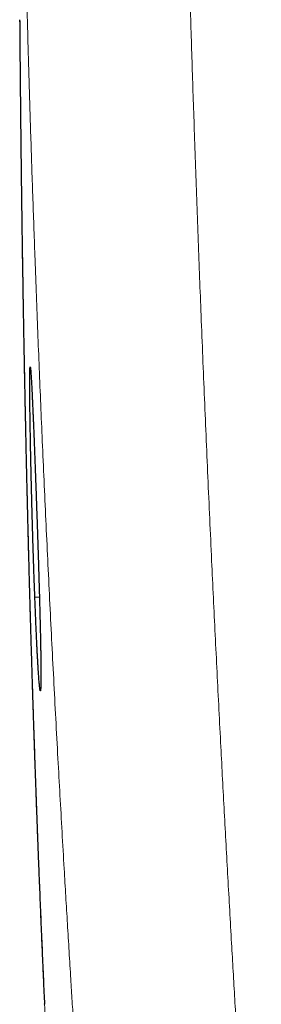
# Model space of a CAD drawing. Header units: millimetres. Extents: x 8 to 969, y 12 to 489.
# Tile 13 of 56: x 391 to 400, y 253 to 289. Entities that reach past the tile are written whole.
import ezdxf

# ---------------------------------------------------------------- set-up
doc = ezdxf.new("R2010")
doc.units = ezdxf.units.MM

msp = doc.modelspace()

# ---------------------------------------------------------------- linework, layer by layer
at = {"color": 252, "linetype": 'Continuous', "lineweight": 0}
msp.add_line((391.371, 267.611), (391.541, 267.611), dxfattribs=at)
for points, knots in [([(396.929, 296.246), (396.938, 295.942), (396.956, 295.332), (396.985, 294.417), (397.014, 293.498), (397.046, 292.475), (397.081, 291.344), (397.119, 290.105), (397.159, 288.86), (397.199, 287.611), (397.24, 286.357), (397.284, 285.065), (397.33, 283.734), (397.378, 282.365), (397.428, 280.993), (397.48, 279.618), (397.535, 278.188), (397.595, 276.702), (397.658, 275.161), (397.724, 273.616), (397.791, 272.069), (397.861, 270.518), (397.93, 269.025), (397.998, 267.59), (398.064, 266.215), (398.132, 264.836), (398.202, 263.455), (398.27, 262.131), (398.337, 260.863), (398.401, 259.652), (398.467, 258.439), (398.534, 257.223), (398.602, 256.005), (398.668, 254.847), (398.731, 253.749), (398.791, 252.711), (398.846, 251.758), (398.897, 250.89), (398.944, 250.107), (398.99, 249.324), (399.033, 248.589), (399.074, 247.903), (399.111, 247.266), (399.148, 246.628), (399.185, 245.99), (399.221, 245.349), (399.257, 244.705), (399.293, 244.058), (399.327, 243.41), (399.359, 242.806), (399.388, 242.245), (399.414, 241.727), (399.44, 241.21), (399.466, 240.693), (399.491, 240.173), (399.517, 239.649), (399.543, 239.122), (399.569, 238.597), (399.595, 238.073), (399.623, 237.549), (399.651, 237.027), (399.68, 236.506), (399.711, 235.987), (399.742, 235.469), (399.765, 235.126), (399.777, 234.955)], [0, 0, 0, 0, 0.015775, 0.031551, 0.047327, 0.063102, 0.084153, 0.105205, 0.126256, 0.147323, 0.168391, 0.189459, 0.212276, 0.235094, 0.257913, 0.280731, 0.303548, 0.328967, 0.354387, 0.379807, 0.405228, 0.430648, 0.456066, 0.478484, 0.500902, 0.52332, 0.545738, 0.568155, 0.587701, 0.607248, 0.626796, 0.646344, 0.665891, 0.685436, 0.701992, 0.718548, 0.735104, 0.747523, 0.759942, 0.772361, 0.784779, 0.794832, 0.804886, 0.814941, 0.824995, 0.835047, 0.845212, 0.855378, 0.865544, 0.875708, 0.883842, 0.891978, 0.900114, 0.90825, 0.916384, 0.924725, 0.933068, 0.941411, 0.949755, 0.958096, 0.966475, 0.974856, 0.983238, 0.99162, 1, 1, 1, 1]), ([(393.997, 233.252), (393.955, 233.915), (393.904, 234.743), (393.842, 235.738), (393.811, 236.237), (393.78, 236.739), (393.759, 237.074), (393.738, 237.41), (393.717, 237.748), (393.685, 238.256), (393.653, 238.765), (393.62, 239.281), (393.587, 239.801), (393.553, 240.327), (393.519, 240.854), (393.484, 241.383), (393.45, 241.914), (393.415, 242.447), (393.38, 242.98), (393.345, 243.514), (393.31, 244.049), (393.274, 244.585), (393.239, 245.12), (393.199, 245.723), (393.155, 246.394), (393.107, 247.133), (393.059, 247.87), (393.011, 248.606), (392.962, 249.372), (392.911, 250.168), (392.859, 250.993), (392.807, 251.816), (392.755, 252.638), (392.7, 253.528), (392.642, 254.484), (392.58, 255.506), (392.519, 256.527), (392.452, 257.661), (392.38, 258.91), (392.303, 260.272), (392.225, 261.672), (392.147, 263.111), (392.069, 264.588), (391.994, 266.063), (391.92, 267.535), (391.848, 269.004), (391.779, 270.471), (391.712, 271.935), (391.649, 273.361), (391.589, 274.747), (391.533, 276.096), (391.479, 277.442), (391.427, 278.785), (391.38, 280.051), (391.337, 281.24), (391.298, 282.354), (391.26, 283.465), (391.224, 284.574), (391.189, 285.679), (391.156, 286.782), (391.124, 287.881), (391.093, 288.978), (391.064, 290.07), (391.038, 291.086), (391.014, 292.025), (390.994, 292.89), (390.975, 293.754), (390.956, 294.618), (390.944, 295.195), (390.938, 295.484)], [0, 0, 0, 0, 0.03194, 0.039928, 0.047917, 0.055906, 0.063893, 0.063894, 0.071886, 0.079881, 0.087875, 0.095867, 0.104028, 0.11219, 0.120353, 0.128514, 0.136737, 0.14496, 0.153185, 0.161407, 0.169681, 0.177956, 0.186232, 0.194507, 0.20596, 0.217416, 0.228872, 0.240328, 0.251782, 0.264677, 0.277573, 0.290469, 0.303365, 0.31626, 0.332376, 0.348492, 0.364609, 0.380725, 0.402349, 0.423973, 0.445597, 0.469206, 0.492815, 0.516425, 0.540034, 0.563663, 0.587293, 0.610922, 0.634552, 0.656437, 0.678323, 0.70021, 0.722096, 0.743982, 0.762241, 0.780501, 0.798761, 0.817021, 0.83528, 0.853539, 0.871838, 0.890137, 0.908437, 0.926736, 0.941389, 0.956041, 0.970694, 0.985347, 1, 1, 1, 1]), ([(390.807, 289.014), (390.811, 288.555), (390.818, 287.638), (390.831, 286.263), (390.845, 284.889), (390.86, 283.606), (390.875, 282.416), (390.89, 281.318), (390.906, 280.22), (390.923, 279.123), (390.936, 278.39), (390.949, 277.657), (390.962, 276.925), (390.982, 275.832), (391.004, 274.74), (391.027, 273.65), (391.051, 272.585), (391.075, 271.546), (391.099, 270.533), (391.125, 269.522), (391.152, 268.512), (391.179, 267.503), (391.208, 266.497), (391.238, 265.492), (391.269, 264.489), (391.3, 263.488), (391.333, 262.489), (391.368, 261.493), (391.403, 260.499), (391.439, 259.508), (391.476, 258.52), (391.515, 257.526), (391.555, 256.528), (391.597, 255.526), (391.639, 254.527), (391.683, 253.531), (391.713, 252.871), (391.729, 252.541)], [0, 0, 0, 0, 0.037056, 0.074114, 0.111172, 0.148228, 0.177874, 0.207521, 0.237169, 0.266816, 0.296462, 0.296677, 0.326281, 0.355887, 0.385494, 0.4151, 0.444704, 0.472297, 0.499892, 0.527488, 0.555083, 0.582677, 0.610272, 0.637869, 0.665466, 0.693063, 0.720658, 0.748254, 0.775853, 0.803453, 0.831051, 0.858648, 0.886916, 0.915188, 0.94346, 0.971732, 1, 1, 1, 1]), ([(391.729, 252.541), (391.751, 252.09), (391.795, 251.189), (391.857, 249.987), (391.912, 248.937), (391.961, 248.039), (392.006, 247.22), (392.048, 246.478), (392.086, 245.814), (392.125, 245.154), (392.162, 244.541), (392.196, 243.975), (392.229, 243.455), (392.261, 242.939), (392.294, 242.428), (392.325, 241.956), (392.355, 241.522), (392.382, 241.124), (392.409, 240.731), (392.436, 240.342), (392.464, 239.957), (392.491, 239.577), (392.519, 239.203), (392.547, 238.835), (392.575, 238.474), (392.603, 238.12), (392.631, 237.774), (392.659, 237.428), (392.688, 237.084), (392.717, 236.744), (392.747, 236.413), (392.775, 236.098), (392.803, 235.798), (392.83, 235.514), (392.857, 235.239), (392.884, 234.972), (392.911, 234.714), (392.937, 234.466), (392.963, 234.227), (392.989, 233.998), (393.015, 233.779), (393.04, 233.57), (393.065, 233.371), (393.09, 233.175), (393.116, 232.983), (393.142, 232.796), (393.168, 232.618), (393.194, 232.444), (393.221, 232.273), (393.248, 232.107), (393.274, 231.95), (393.3, 231.801), (393.326, 231.661), (393.354, 231.52), (393.382, 231.379), (393.412, 231.241), (393.442, 231.114), (393.471, 230.996), (393.499, 230.888), (393.527, 230.79), (393.555, 230.702), (393.582, 230.623), (393.609, 230.554), (393.635, 230.494), (393.662, 230.442), (393.689, 230.401), (393.715, 230.371), (393.74, 230.354), (393.763, 230.35), (393.782, 230.357), (393.799, 230.371), (393.816, 230.393), (393.831, 230.423), (393.847, 230.463), (393.861, 230.512), (393.875, 230.571), (393.889, 230.639), (393.901, 230.718), (393.913, 230.807), (393.924, 230.907), (393.934, 231.017), (393.943, 231.137), (393.952, 231.268), (393.959, 231.412), (393.967, 231.571), (393.973, 231.745), (393.979, 231.929), (393.984, 232.124), (393.988, 232.329), (393.991, 232.546), (393.994, 232.774), (393.996, 233.009), (393.997, 233.171), (393.997, 233.252)], [0, 0, 0, 0, 0.027077, 0.054153, 0.072205, 0.090257, 0.108309, 0.121851, 0.135393, 0.148935, 0.162477, 0.173367, 0.18426, 0.195152, 0.206043, 0.216933, 0.225676, 0.23442, 0.243163, 0.251906, 0.260687, 0.269469, 0.278251, 0.287031, 0.295796, 0.304563, 0.31333, 0.322095, 0.331347, 0.340602, 0.349857, 0.359109, 0.367838, 0.376569, 0.3853, 0.394029, 0.402835, 0.411642, 0.42045, 0.429256, 0.438021, 0.446788, 0.455556, 0.464321, 0.47382, 0.483321, 0.492822, 0.502321, 0.512696, 0.523073, 0.533452, 0.543831, 0.554209, 0.564585, 0.577029, 0.589475, 0.601923, 0.614369, 0.626814, 0.639257, 0.651701, 0.664146, 0.676591, 0.689034, 0.70233, 0.715629, 0.728929, 0.742227, 0.755522, 0.765351, 0.775182, 0.785013, 0.794843, 0.804672, 0.814504, 0.824339, 0.834175, 0.84401, 0.853842, 0.863676, 0.873512, 0.88335, 0.893186, 0.90302, 0.913643, 0.924268, 0.934894, 0.94552, 0.956143, 0.967106, 0.978071, 0.989036, 1, 1, 1, 1])]:
    msp.add_open_spline(points, degree=3, knots=knots, dxfattribs=at)
at = {"color": 7, "linetype": 'Continuous', "lineweight": 30}
for points, knots in [([(390.807, 289.014), (390.808, 288.919), (390.81, 288.59), (390.815, 288.028), (390.821, 287.33), (390.827, 286.635), (390.834, 285.946), (390.841, 285.26), (390.848, 284.579), (390.856, 283.902), (390.865, 283.229), (390.873, 282.56), (390.882, 281.895), (390.891, 281.234), (390.901, 280.576), (390.911, 279.923), (390.921, 279.272), (390.932, 278.625), (390.943, 277.982), (390.954, 277.342), (390.966, 276.705), (390.978, 276.071), (390.99, 275.44), (391.003, 274.813), (391.016, 274.189), (391.029, 273.567), (391.042, 272.95), (391.056, 272.337), (391.07, 271.727), (391.085, 271.121), (391.1, 270.519), (391.115, 269.921), (391.13, 269.326), (391.145, 268.735), (391.161, 268.148), (391.177, 267.563), (391.194, 266.983), (391.211, 266.405), (391.227, 265.83), (391.245, 265.259), (391.262, 264.691), (391.28, 264.126), (391.298, 263.564), (391.316, 263.005), (391.335, 262.448), (391.354, 261.895), (391.373, 261.344), (391.392, 260.796), (391.412, 260.251), (391.431, 259.709), (391.451, 259.171), (391.472, 258.636), (391.492, 258.105), (391.513, 257.576), (391.534, 257.051), (391.555, 256.529), (391.576, 256.01), (391.598, 255.494), (391.62, 254.98), (391.642, 254.47), (391.664, 253.962), (391.686, 253.457), (391.708, 252.978), (391.722, 252.668), (391.729, 252.525)], [0, 0, 0, 0, 0.007646, 0.026574, 0.0454, 0.064105, 0.082692, 0.101163, 0.119522, 0.137773, 0.155918, 0.173961, 0.191903, 0.209749, 0.2275, 0.245159, 0.262729, 0.280212, 0.297611, 0.314928, 0.332165, 0.349324, 0.366408, 0.383419, 0.400358, 0.417222, 0.433991, 0.450663, 0.46724, 0.483726, 0.500121, 0.51643, 0.532654, 0.548796, 0.564857, 0.580841, 0.596749, 0.612584, 0.628346, 0.644039, 0.659665, 0.675225, 0.690721, 0.706156, 0.72153, 0.736846, 0.752105, 0.76731, 0.782462, 0.797559, 0.812558, 0.827482, 0.842342, 0.857139, 0.871874, 0.886549, 0.901166, 0.915727, 0.930232, 0.944684, 0.959084, 0.973434, 0.987735, 1, 1, 1, 1]), ([(391.371, 267.611), (391.368, 267.693), (391.362, 267.858), (391.353, 268.11), (391.343, 268.367), (391.335, 268.627), (391.326, 268.884), (391.318, 269.139), (391.31, 269.389), (391.302, 269.641), (391.294, 269.894), (391.287, 270.146), (391.28, 270.396), (391.273, 270.645), (391.266, 270.893), (391.259, 271.143), (391.253, 271.392), (391.247, 271.642), (391.241, 271.889), (391.235, 272.131), (391.23, 272.367), (391.225, 272.597), (391.22, 272.822), (391.215, 273.045), (391.211, 273.265), (391.207, 273.482), (391.203, 273.692), (391.2, 273.894), (391.197, 274.088), (391.194, 274.272), (391.191, 274.45), (391.189, 274.621), (391.187, 274.787), (391.185, 274.945), (391.184, 275.095), (391.183, 275.234), (391.182, 275.363), (391.182, 275.482), (391.182, 275.592), (391.182, 275.693), (391.182, 275.785), (391.183, 275.867), (391.184, 275.94), (391.186, 276.001), (391.187, 276.051), (391.189, 276.09), (391.192, 276.119), (391.194, 276.139), (391.197, 276.147), (391.2, 276.145), (391.204, 276.131), (391.208, 276.107), (391.212, 276.073), (391.216, 276.029), (391.22, 275.974), (391.225, 275.909), (391.23, 275.833), (391.236, 275.746), (391.242, 275.649), (391.248, 275.543), (391.254, 275.428), (391.26, 275.305), (391.267, 275.173), (391.273, 275.031), (391.28, 274.879), (391.288, 274.717), (391.295, 274.546), (391.303, 274.37), (391.311, 274.187), (391.319, 273.999), (391.327, 273.804), (391.335, 273.602), (391.344, 273.391), (391.352, 273.172), (391.361, 272.947), (391.367, 272.782), (391.371, 272.693), (391.371, 272.68)], [0, 0, 0, 0, 0.014335, 0.028693, 0.043057, 0.057415, 0.07175, 0.085173, 0.098614, 0.112061, 0.125501, 0.138924, 0.15215, 0.165388, 0.178625, 0.191851, 0.205461, 0.219084, 0.232706, 0.246316, 0.259542, 0.27278, 0.286017, 0.299244, 0.312854, 0.326477, 0.3401, 0.35371, 0.366932, 0.380165, 0.393398, 0.40662, 0.420226, 0.433845, 0.447463, 0.461069, 0.474287, 0.487516, 0.500746, 0.513964, 0.527565, 0.54118, 0.554794, 0.568396, 0.581613, 0.594841, 0.608069, 0.621286, 0.634887, 0.6485, 0.662113, 0.675713, 0.688932, 0.702162, 0.715392, 0.728611, 0.742213, 0.755828, 0.769442, 0.783045, 0.796268, 0.809502, 0.822737, 0.83596, 0.849567, 0.863186, 0.876805, 0.890412, 0.903641, 0.916882, 0.930123, 0.943352, 0.956966, 0.970591, 0.984217, 0.99783, 1, 1, 1, 1]), ([(391.371, 272.68), (391.374, 272.606), (391.38, 272.457), (391.388, 272.229), (391.397, 271.998), (391.405, 271.762), (391.414, 271.521), (391.423, 271.275), (391.432, 271.027), (391.44, 270.778), (391.449, 270.529), (391.458, 270.279), (391.466, 270.03), (391.474, 269.778), (391.483, 269.524), (391.491, 269.269), (391.499, 269.016), (391.507, 268.767), (391.514, 268.523), (391.521, 268.284), (391.528, 268.049), (391.535, 267.814), (391.541, 267.582), (391.548, 267.352), (391.554, 267.127), (391.559, 266.91), (391.564, 266.701), (391.569, 266.5), (391.574, 266.305), (391.578, 266.114), (391.582, 265.93), (391.585, 265.751), (391.588, 265.58), (391.59, 265.419), (391.593, 265.268), (391.594, 265.127), (391.595, 264.995), (391.596, 264.87), (391.597, 264.754), (391.597, 264.646), (391.596, 264.548), (391.595, 264.461), (391.594, 264.386), (391.592, 264.321), (391.59, 264.266), (391.588, 264.22), (391.585, 264.185), (391.581, 264.161), (391.577, 264.147), (391.573, 264.144), (391.568, 264.152), (391.564, 264.17), (391.558, 264.199), (391.553, 264.238), (391.547, 264.288), (391.541, 264.349), (391.534, 264.421), (391.527, 264.502), (391.52, 264.593), (391.513, 264.693), (391.506, 264.801), (391.498, 264.921), (391.49, 265.05), (391.482, 265.191), (391.473, 265.34), (391.465, 265.496), (391.456, 265.66), (391.448, 265.829), (391.439, 266.006), (391.43, 266.192), (391.422, 266.387), (391.413, 266.591), (391.404, 266.801), (391.395, 267.008), (391.387, 267.211), (391.379, 267.409), (391.374, 267.544), (391.371, 267.611)], [0, 0, 0, 0, 0.012975, 0.025961, 0.038946, 0.051921, 0.065257, 0.078605, 0.091953, 0.105289, 0.118526, 0.131775, 0.145023, 0.15826, 0.171881, 0.185515, 0.199149, 0.212771, 0.226005, 0.23925, 0.252495, 0.265729, 0.279348, 0.292979, 0.30661, 0.320229, 0.333454, 0.346691, 0.359928, 0.373153, 0.386763, 0.400386, 0.414008, 0.427618, 0.440834, 0.454061, 0.467288, 0.480504, 0.494104, 0.507716, 0.521329, 0.534928, 0.548139, 0.561361, 0.574583, 0.587793, 0.601387, 0.614994, 0.6286, 0.642194, 0.655407, 0.668632, 0.681856, 0.695069, 0.708665, 0.722274, 0.735883, 0.749479, 0.762701, 0.775934, 0.789167, 0.802388, 0.815993, 0.829611, 0.843228, 0.856834, 0.870065, 0.883307, 0.89655, 0.909781, 0.923396, 0.937024, 0.950651, 0.964267, 0.976176, 0.98809, 1, 1, 1, 1]), ([(391.729, 252.525), (391.729, 252.527), (391.728, 252.532), (391.729, 252.538), (391.729, 252.541)], [0, 0, 0, 0, 0.3738242, 1, 1, 1, 1])]:
    msp.add_open_spline(points, degree=3, knots=knots, dxfattribs=at)

doc.saveas('drawing.dxf')
